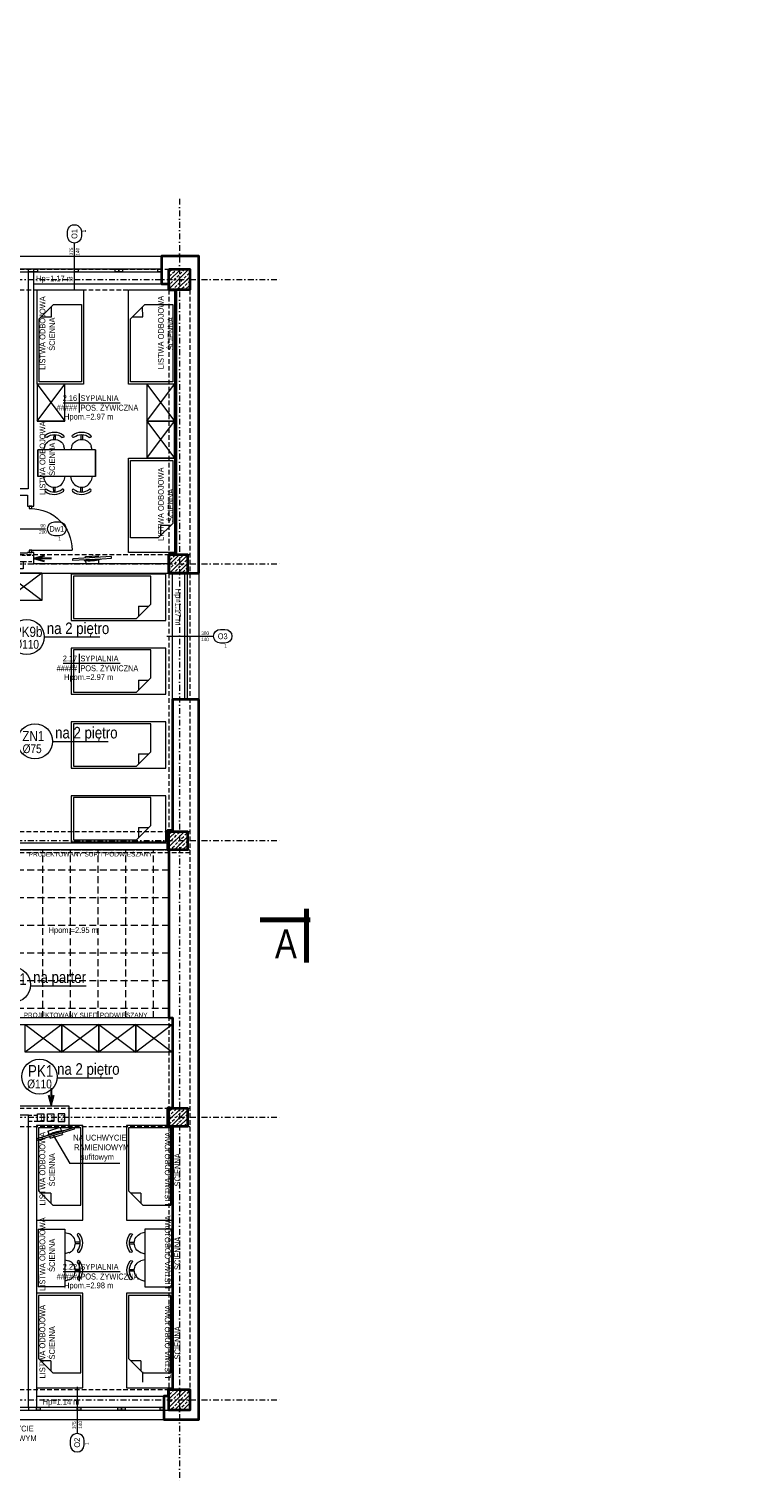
# Model space of a CAD drawing. Header units: millimetres. Extents: x -96593 to 66336, y -23969 to 7139.
# Tile 51 of 256: x -88756 to -87195, y -12229 to -9077. Entities that reach past the tile are written whole.
import ezdxf
from ezdxf.enums import TextEntityAlignment as Align

# ---------------------------------------------------------------- set-up
doc = ezdxf.new("R2010")
doc.units = ezdxf.units.MM
for name, pattern in [('DASHDOT', [1, 0.5, -0.25, 0, -0.25]), ('DASHED', [0.75, 0.5, -0.25]), ('DASHEDX2', [1.5, 1, -0.5])]:
    doc.linetypes.add(name, pattern=pattern)
for name, color, linetype, lineweight in [('!MARIUSZ', 220, 'Continuous', 35), ('BA_drz', 7, 'Continuous', 18), ('BA_met', 7, 'Continuous', 18), ('BA_sym', 7, 'Continuous', 18), ('BA_txc', 1, 'Continuous', 18), ('BA_txs', 2, 'Continuous', 18), ('MM_KS_OPISY', 7, 'Continuous', 9), ('mm_went_opis', 7, 'Continuous', 15), ('PG_KONSTRUKCJA', 5, 'Continuous', 35), ('PG_OKNA', 7, 'Continuous', 18), ('PG_OSIE', 1, 'DASHDOT', 18), ('PG_PARAPETY_WEWN.', 2, 'Continuous', 18), ('PG_PARAPETY_ZEWN.', 1, 'Continuous', 18), ('PG_PODCIĄGI', 1, 'DASHED', 18), ('PG_PRZERYWANE_ŚREDNIE', 1, 'DASHEDX2', 18), ('PG_SZRAF', 1, 'Continuous', 18), ('PG_WIDOKOWE_CIENKIE', 1, 'Continuous', 18), ('PG_WYMIARY', 1, 'Continuous', 18), ('PG_WYPOSAŻENIE', 1, 'Continuous', 18), ('PG_ŚCIANY_DZIAŁOWE', 3, 'Continuous', 18), ('PG_ŚCIANY_SŁUPY', 4, 'Continuous', 35)]:
    doc.layers.add(name, color=color, linetype=linetype, lineweight=lineweight)
doc.layers.add('BA_pom', color=6, linetype='Continuous', lineweight=18, plot=False)
doc.styles.add('BIKTS', font='bikromsw.shx', dxfattribs={"width": 0.85})
doc.styles.add('ROMANS', font='bikromsw.shx', dxfattribs={"width": 0.8})
doc.styles.get("Standard").update_dxf_attribs({"font": 'arial.ttf'})

# ---------------------------------------------------------------- blocks, each defined once
blk = doc.blocks.new('A$C243F7E6F')
at = {"layer": 'PG_SZRAF'}
h = blk.add_hatch(dxfattribs=at)
h.set_pattern_fill('ANSI33', color=256, scale=2)
h.set_pattern_definition([(45, (-6891.598, -2675.306), (-8.980256, 8.980256), []), (45, (-6882.618, -2675.306), (-8.980256, 8.980256), [6.35, -3.175])])
h.paths.add_polyline_path([(0, 0), (40, 0), (40, -40), (0, -40)])
at = {"layer": 'PG_KONSTRUKCJA'}
blk.add_lwpolyline([(0, 0), (40, 0), (40, -40), (0, -40), (0, 0)], dxfattribs=at)
blk = doc.blocks.new('A$C652F0D4A')
at = {"layer": 'PG_SZRAF'}
h = blk.add_hatch(dxfattribs=at)
h.set_pattern_fill('ANSI33', color=256, scale=2)
h.set_pattern_definition([(45, (-7030.048, -4118.865), (-8.980256, 8.980256), []), (45, (-7021.067, -4118.865), (-8.980256, 8.980256), [6.35, -3.175])])
h.paths.add_polyline_path([(-45, 45), (0, 45), (0, 0), (-45, 0)])
at = {"layer": 'PG_KONSTRUKCJA'}
blk.add_lwpolyline([(-45, 45), (0, 45), (0, 0), (-45, 0), (-45, 45)], dxfattribs=at)
blk = doc.blocks.new('dr1h901')
at = {"color": 0}
blk.add_line((-0.5, 0), (-0.5, 1), dxfattribs=at)
blk.add_line((0, 0.362), (0, -0.266))
blk.add_arc((-0.5, 0), 1, 0, 90, dxfattribs=at)
blk = doc.blocks.new('jamb')
blk.add_lwpolyline([(-0.5, -0.5), (-0.5, 0.5), (0.5, 0.5), (0.5, -0.5)], close=True)
blk = doc.blocks.new('bikmet')
blk.add_line((0, 1.65), (0, -1.65))
at = {"style": 'ROMANS', "width": 0.8}
blk.add_attdef('NRPOM', text='', height=1, dxfattribs=at).set_placement((-0.33, 0.33), align=Align.RIGHT)
blk.add_attdef('NWAPOM', (0.25, 0.33), '', height=1, dxfattribs=at)
blk.add_attdef('PODLOGA', text='', height=1.04, dxfattribs=at).set_placement((0.25, -0.33), align=Align.TOP_LEFT)
blk = doc.blocks.new('SUFITY_1_P')
at = {"layer": 'PG_PRZERYWANE_ŚREDNIE', "color": 251, "lineweight": 15, "ltscale": 15, "true_color": 0x636466}
for points in [[(9850.6, -233), (10182.6, -233), (10182.6, -476), (9850.6, -476)], [(10002.6, -629), (10015.1, -629), (10015.1, -1004.5), (10002.6, -1004.5)], [(10440.1, -789), (10015.5, -789), (10015.1, -825), (10184.6, -825), (10184.6, -837), (10440.1, -837)], [(10681.1, -837), (10605.1, -837), (10605.1, -789), (10681.1, -789)]]:
    blk.add_lwpolyline(points, close=True, dxfattribs=at)
for points in [[(9896.6, -233), (9896.6, -476)], [(9956.6, -233), (9956.6, -476)], [(10016.6, -233), (10016.6, -476)], [(10076.6, -233), (10076.6, -476)], [(10136.6, -233), (10136.6, -476)], [(9850.6, -264.5), (10182.6, -264.5)], [(9850.6, -324.5), (10182.6, -324.5)], [(9850.6, -384.5), (10182.6, -384.5)], [(9850.6, -444.5), (10182.6, -444.5)], [(9748.6, -489), (10934.6, -489), (10934.6, -641.5), (11086.1, -641.5), (11086.1, -831), (11539.6, -831), (11539.6, -1195.5), (11102.1, -1195.5), (11102.1, -1143), (9734.6, -1143), (9734.6, -841.5), (9864.6, -841.5), (9864.6, -802.5), (9775.6, -802.5), (9775.6, -791), (9734.6, -791), (9734.6, -515), (9748.6, -515), (9748.6, -489)], [(9766.1, -791), (9766.1, -489)], [(9826.1, -802.5), (9826.1, -489)], [(9886.1, -1143), (9886.1, -489)], [(9946.1, -1143), (9946.1, -489)], [(10006.1, -629), (10006.1, -489)], [(10066.1, -789), (10066.1, -489)], [(10126.1, -789), (10126.1, -489)], [(10186.1, -789), (10186.1, -489)], [(10246.1, -789), (10246.1, -489)], [(10306.1, -789), (10306.1, -489)], [(10366.1, -789), (10366.1, -489)], [(10426.1, -789), (10426.1, -489)], [(10486.1, -1143), (10486.1, -489)], [(10546.1, -1143), (10546.1, -489)], [(10606.1, -1143), (10606.1, -489)], [(10666.1, -789), (10666.1, -489)], [(10726.1, -1143), (10726.1, -489)], [(10786.1, -1143), (10786.1, -489)], [(10846.1, -1143), (10846.1, -489)], [(10906.1, -789), (10906.1, -489)], [(10934.6, -515), (9734.6, -515)], [(10934.6, -575), (9734.6, -575)], [(10002.6, -635), (9734.6, -635)], [(10934.6, -635), (10015.1, -635)], [(10866.1, -789), (10934.6, -789), (10934.6, -641.5), (10948.6, -641.5), (10948.6, -1013), (10936.6, -1013), (10936.6, -837), (10866.1, -837), (10866.1, -789)], [(10966.1, -1143), (10966.1, -641.5)], [(11026.1, -1143), (11026.1, -641.5)], [(10002.6, -695), (9734.6, -695)], [(10934.6, -695), (10015.1, -695)], [(11086.1, -695), (10948.6, -695)], [(10002.6, -755), (9734.6, -755)], [(10934.6, -755), (10015.1, -755)], [(11086.1, -755), (10948.6, -755)], [(10015.2, -815), (9864.6, -815)], [(10605.1, -815), (10440.1, -815)], [(10866.1, -815), (10681.1, -815)], [(11086.1, -815), (10948.6, -815)], [(9766.1, -1143), (9766.1, -841.5)], [(9826.1, -1143), (9826.1, -841.5)], [(10066.1, -1143), (10066.1, -825)], [(10126.1, -1143), (10126.1, -825)], [(10186.1, -1143), (10186.1, -837)], [(10246.1, -1143), (10246.1, -837)], [(10306.1, -1143), (10306.1, -837)], [(10366.1, -1143), (10366.1, -837)], [(10426.1, -1143), (10426.1, -837)], [(10666.1, -1143), (10666.1, -837)], [(10906.1, -1143), (10906.1, -837)], [(11086.1, -1143), (11086.1, -831)], [(11146.1, -1195.5), (11146.1, -831)], [(11206.1, -1195.5), (11206.1, -831)], [(11266.1, -1195.5), (11266.1, -831)], [(11326.1, -1195.5), (11326.1, -831)], [(11386.1, -1195.5), (11386.1, -831)], [(11446.1, -1195.5), (11446.1, -831)], [(11506.1, -1195.5), (11506.1, -831)], [(10002.6, -875), (9734.6, -875)], [(10936.6, -875), (10015.1, -875)], [(11539.6, -875), (10948.6, -875)], [(10002.6, -935), (9734.6, -935)], [(10936.6, -935), (10015.1, -935)], [(11539.6, -935), (10948.6, -935)], [(10002.6, -995), (9734.6, -995)], [(10006.1, -1143), (10006.1, -1004.5)], [(10936.6, -995), (10015.1, -995)], [(11539.6, -995), (10948.6, -995)], [(11539.6, -1055), (9734.6, -1055)], [(11539.6, -1115), (9734.6, -1115)], [(11539.6, -1175), (11102.1, -1175)]]:
    blk.add_lwpolyline(points, dxfattribs=at)
blk = doc.blocks.new('symdrz')
blk.add_lwpolyline([(-10, -30, -1), (-10, 30), (10, 30, -1), (10, -30)], format="xyb", close=True)
at = {"style": 'BIKTS', "width": 0.8}
blk.add_attdef('SYMDRZ', text='', height=25, dxfattribs=at).set_placement((0, 0), align=Align.MIDDLE)
blk.add_attdef('SZERDRZ', text='', height=25, dxfattribs=at).set_placement((77.1, 8.8), align=Align.CENTER)
blk.add_attdef('WYSDRZ', text='', height=25, dxfattribs=at).set_placement((77.1, -9.5), align=Align.TOP_CENTER)
blk = doc.blocks.new('A$C8890cfa8')
at = {"layer": 'PG_WYPOSAŻENIE', "color": 18, "true_color": 0x000000}
for p, q in [((63.4, 95.9), (32.2, 64.6)), ((58.8, 69.2), (36.8, 69.3)), ((58.9, 91.3), (58.8, 69.2))]:
    blk.add_line(p, q, dxfattribs=at)
blk.add_lwpolyline([(0, 100), (0, 0), (205, 0), (205, 100)], close=True, dxfattribs=at)
blk.add_lwpolyline([(32.2, 64.6), (32.2, 4.1), (200, 4.1), (200, 95.9), (63.4, 95.9)], dxfattribs=at)
blk = doc.blocks.new('A$C25dec356')
at = {"layer": 'PG_WYPOSAŻENIE', "color": 251, "true_color": 0x636466}
for p, q in [((19, 84.1), (21.1, 168.1)), ((21.1, 168.1), (28.1, 167.9)), ((23.8, 0), (28.1, 167.9)), ((1.4, 112.6), (0, 56.6)), ((1.4, 112.6), (16, 112.2)), ((19, 84.1), (16.9, 0.2)), ((18.2, 119.2), (17.3, 119.2)), ((19.8, 119.1), (18.1, 49.2)), ((18.2, 119.2), (19.8, 119.1)), ((26.7, 112), (33.8, 111.8)), ((33.8, 111.8), (32.4, 55.8)), ((0, 56.6), (15.2, 56.2)), ((16.3, 49.2), (17.2, 49.2)), ((16.9, 0.2), (23.8, 0)), ((18.1, 49.2), (17.2, 49.2)), ((25.3, 56), (32.4, 55.8))]:
    blk.add_line(p, q, dxfattribs=at)
for centre, radius, start, end in [((201.3, 81.5), 187.8, 168.41591, 189.89322), ((202.3, 81.5), 187.9, 168.41974, 189.88946)]:
    blk.add_arc(centre, radius, start, end, dxfattribs=at)
blk = doc.blocks.new('A$C5d8eeb17')
at = {"layer": 'PG_WYPOSAŻENIE', "color": 251, "true_color": 0x636466}
for p, q in [((29.8, 110.3), (38.7, 112.7)), ((38.7, 0), (38.7, 125)), ((38.7, 125), (96.5, 125)), ((96.5, 0), (96.5, 125)), ((5.3, 90.8), (15.9, 90.9)), ((5.4, 87.7), (15.9, 87.8)), ((38.7, 66.6), (30.2, 68.7)), ((5.3, 31.7), (15.9, 31.8)), ((29.8, 51.2), (38.7, 53.6)), ((5.4, 28.6), (15.9, 28.7)), ((38.7, 7.5), (30.2, 9.6)), ((96.5, 0), (38.7, 0))]:
    blk.add_line(p, q, dxfattribs=at)
for centre, radius, start, end in [((31.8, 89.5), 31.8, 141.4442, 219.6752), ((31.8, 89.5), 26.5, 141.4442, 219.6752), ((8.8, 107.4), 2.68, 328.6779, 134.2106), ((38.2, 89.6), 22.4, 112.1553, 248.9642), ((9.2, 71.2), 2.68, 226.9089, 32.4416), ((31.8, 30.4), 31.8, 141.4442, 219.6752), ((31.8, 30.4), 26.5, 141.4442, 219.6752), ((8.8, 48.3), 2.68, 328.6779, 134.2106), ((38.2, 30.5), 22.4, 112.1553, 248.9642), ((9.2, 12.1), 2.68, 226.9089, 32.4416)]:
    blk.add_arc(centre, radius, start, end, dxfattribs=at)
blk = doc.blocks.new('A$C48367b7f')
at = {"layer": 'PG_WYPOSAŻENIE', "color": 18, "true_color": 0x000000}
for points in [[(0, 389.7), (0, 309.7), (60, 309.7), (60, 389.7), (0, 389.7), (60, 309.7), (0, 309.7), (60, 389.7)], [(237.8, 389.7), (237.8, 309.7), (297.8, 309.7), (297.8, 389.7), (237.8, 389.7), (297.8, 309.7), (237.8, 309.7), (297.8, 389.7)], [(237.8, 309.7), (237.8, 229.7), (297.8, 229.7), (297.8, 309.7), (237.8, 309.7), (297.8, 229.7), (237.8, 229.7), (297.8, 309.7)]]:
    blk.add_lwpolyline(points, dxfattribs=at)
at = {"color": 18, "lineweight": 30, "true_color": 0x000000, "xscale": 0.4999999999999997, "yscale": 0.4999999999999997, "zscale": 0.4999999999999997, "rotation": 94.94345222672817}
blk.add_blockref('A$C25dec356', (162, 4.1), dxfattribs=at)
at = {"layer": 'PG_PRZERYWANE_ŚREDNIE', "color": 4, "xscale": -1}
for p, rotation in [((100, 594.7), 90), ((297.8, 594.7), 90), ((197.8, 24.7), 270)]:
    blk.add_blockref('A$C8890cfa8', p, dxfattribs=dict(at, rotation=rotation))
at = {"layer": 'PG_WYMIARY', "color": 18, "true_color": 0x000000, "xscale": -1, "rotation": 90}
blk.add_blockref('A$C5d8eeb17', (126.5, 286), dxfattribs=at)
at = {"layer": 'PG_WYMIARY', "color": 18, "true_color": 0x000000, "rotation": 90.00000000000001}
blk.add_blockref('A$C5d8eeb17', (126.5, 150.7), dxfattribs=at)
at = {"layer": 'BA_txs', "color": 18, "true_color": 0x000000, "char_height": 12.5, "width": 265.598, "attachment_point": 7, "rotation": 90, "style": 'BIKTS'}
for insert in [(38.6, 362.1), (295.4, 363.2), (38.6, 90.8), (295.4, -9)]:
    blk.add_mtext('\\pi58.92981;LISTWA ODBOJOWA\\P\\pi95.61136; ŚCIENNA', dxfattribs=dict(at, insert=insert))
blk = doc.blocks.new('A$Cc70e98f8')
at = {"layer": 'PG_WYPOSAŻENIE', "color": 18, "true_color": 0x000000}
for p, q in [((141.6, 4.1), (172.8, 35.4)), ((146.2, 30.8), (168.2, 30.7)), ((146.2, 30.8), (146.2, 8.7))]:
    blk.add_line(p, q, dxfattribs=at)
blk.add_lwpolyline([(205, 0), (205, 100), (0, 100), (0, 0)], close=True, dxfattribs=at)
blk.add_lwpolyline([(172.8, 35.4), (172.8, 95.9), (5, 95.9), (5, 4.1), (141.6, 4.1)], dxfattribs=at)
blk = doc.blocks.new('A$C19ebea96')
at = {"layer": 'PG_WIDOKOWE_CIENKIE', "color": 40, "true_color": 0xf8d731}
for points in [[(-35.6, -14.8), (-49.6, -14.8), (-49.6, -30.8), (-35.6, -30.8)], [(-13.7, -14.8), (-27.7, -14.8), (-27.7, -30.8), (-13.7, -30.8)], [(242.3, -15.8), (256.3, -15.8), (256.3, -31.8), (242.3, -31.8)], [(264.2, -15.8), (278.2, -15.8), (278.2, -31.8), (264.2, -31.8)], [(301.4, -15.8), (287.4, -15.8), (287.4, -31.8), (301.4, -31.8)], [(323.3, -15.8), (309.3, -15.8), (309.3, -31.8), (323.3, -31.8)], [(750.4, -16.8), (736.4, -16.8), (736.4, -32.8), (750.4, -32.8)], [(772.3, -16.8), (758.3, -16.8), (758.3, -32.8), (772.3, -32.8)], [(850.8, -15.8), (864.8, -15.8), (864.8, -31.8), (850.8, -31.8)], [(872.7, -15.8), (886.7, -15.8), (886.7, -31.8), (872.7, -31.8)], [(1303.2, -19.8), (1317.2, -19.8), (1317.2, -35.8), (1303.2, -35.8)], [(1325.1, -19.8), (1339.1, -19.8), (1339.1, -35.8), (1325.1, -35.8)], [(1346.9, -19.8), (1360.9, -19.8), (1360.9, -35.8), (1346.9, -35.8)], [(1368.8, -19.8), (1382.8, -19.8), (1382.8, -35.8), (1368.8, -35.8)], [(-53.1, -620.1), (-39.1, -620.1), (-39.1, -636.1), (-53.1, -636.1)], [(-15.8, -620.1), (-29.8, -620.1), (-29.8, -636.1), (-15.8, -636.1)], [(7.4, -620.1), (-6.6, -620.1), (-6.6, -636.1), (7.4, -636.1)], [(337.8, -617.8), (323.8, -617.8), (323.8, -633.8), (337.8, -633.8)], [(517.4, -621.3), (503.4, -621.3), (503.4, -637.3), (517.4, -637.3)], [(540.7, -621.3), (526.7, -621.3), (526.7, -637.3), (540.7, -637.3)], [(563.9, -621.3), (549.9, -621.3), (549.9, -637.3), (563.9, -637.3)], [(587.2, -621.3), (573.2, -621.3), (573.2, -637.3), (587.2, -637.3)], [(1052.7, -611.8), (1038.7, -611.8), (1038.7, -627.8), (1052.7, -627.8)], [(1075.9, -611.8), (1061.9, -611.8), (1061.9, -627.8), (1075.9, -627.8)], [(1305.4, -616.5), (1319.4, -616.5), (1319.4, -632.5), (1305.4, -632.5)], [(1342.7, -616.5), (1328.7, -616.5), (1328.7, -632.5), (1342.7, -632.5)], [(211.9, -1217.8), (197.9, -1217.8), (197.9, -1233.8), (211.9, -1233.8)], [(233.8, -1217.8), (219.8, -1217.8), (219.8, -1233.8), (233.8, -1233.8)], [(528.4, -1218.8), (514.4, -1218.8), (514.4, -1234.8), (528.4, -1234.8)], [(550.3, -1218.8), (536.3, -1218.8), (536.3, -1234.8), (550.3, -1234.8)], [(1086.4, -1219.3), (1072.4, -1219.3), (1072.4, -1235.3), (1086.4, -1235.3)], [(1109.7, -1219.3), (1095.7, -1219.3), (1095.7, -1235.3), (1109.7, -1235.3)], [(1131.6, -1219.3), (1117.6, -1219.3), (1117.6, -1235.3), (1131.6, -1235.3)], [(1413.8, -1217.8), (1427.8, -1217.8), (1427.8, -1233.8), (1413.8, -1233.8)], [(1435.7, -1217.8), (1449.7, -1217.8), (1449.7, -1233.8), (1435.7, -1233.8)], [(1472.9, -1217.8), (1458.9, -1217.8), (1458.9, -1233.8), (1472.9, -1233.8)]]:
    blk.add_lwpolyline(points, close=True, dxfattribs=at)
at = {"layer": 'PG_ŚCIANY_SŁUPY', "color": 40, "true_color": 0xf8d731}
for centre, radius in [((-56.4, -1227.4), 15), ((-56.4, -1227.4), 7.5), ((320.1, -1227.4), 15), ((320.1, -1227.4), 7.5), ((843.9, -1227.4), 15), ((843.9, -1227.4), 7.5)]:
    blk.add_circle(centre, radius, dxfattribs=at)
blk = doc.blocks.new('A$C5DA075D8')
at = {"layer": 'BA_met', "color": 252}
for points in [[(2504.5, 2341.9), (2628.3, 2341.9)], [(2504.5, 1777.2), (2628.3, 1777.2)], [(2504.5, 458.2), (2628.3, 458.2)]]:
    blk.add_lwpolyline(points, dxfattribs=at)
at = {"layer": 'BA_sym', "color": 252}
for p, q in [((2528.8, 2587.2), (2528.8, 2688.2)), ((2729.3, 1835.8), (2830.3, 1835.8)), ((2534.8, 208.3), (2534.8, 107.2))]:
    blk.add_line(p, q, dxfattribs=at)
at = {"layer": 'mm_went_opis', "color": 252, "linetype": 'DASHED', "lineweight": 15, "ltscale": 15}
for p, q in [((2403.7, 2012), (2440.8, 2012)), ((2417.7, 1998), (2440.8, 1998)), ((2429.3, 797.3), (2448.7, 797.3)), ((2448.7, 784), (2429.3, 784))]:
    blk.add_line(p, q, dxfattribs=at)
at = {"layer": 'mm_went_opis', "color": 252, "lineweight": 30}
for points in [[(2464, 2010.2), (2442.8, 2004.5), (2464, 1998.8)], [(2479.2, 2004.5), (2442.8, 2004.5)], [(2478.3, 856.2), (2478.3, 819.8)], [(2472.6, 841), (2478.3, 819.8), (2484, 841)]]:
    blk.add_lwpolyline(points, dxfattribs=at)
at = {"layer": 'PG_KONSTRUKCJA', "color": 252}
blk.add_lwpolyline([(2733.8, 202.8), (2778.8, 202.8), (2778.8, 157.8), (2733.8, 157.8), (2733.8, 202.8)], dxfattribs=at)
at = {"layer": 'PG_OKNA', "color": 252}
for points in [[(2339.8, 2631.8), (2339.8, 2625.8), (2717.8, 2625.8), (2717.8, 2631.8), (2339.8, 2631.8)], [(2773.8, 1972.8), (2767.8, 1972.8), (2767.8, 1698.8), (2773.8, 1698.8), (2773.8, 1972.8)], [(2342.3, 163.8), (2342.3, 157.8), (2722.8, 157.8), (2722.8, 163.8), (2342.3, 163.8)]]:
    blk.add_lwpolyline(points, dxfattribs=at)
for points in [[(2428.3, 2625.8), (2440.8, 2625.8), (2440.8, 2631.8), (2428.3, 2631.8)], [(2440.8, 2631.8), (2448.8, 2631.8), (2448.8, 2625.8), (2440.8, 2625.8)], [(2528.8, 2631.8), (2536.8, 2631.8), (2536.8, 2625.8), (2528.8, 2625.8)], [(2616.8, 2631.8), (2624.8, 2631.8), (2624.8, 2625.8), (2616.8, 2625.8)], [(2624.8, 2631.8), (2632.8, 2631.8), (2632.8, 2625.8), (2624.8, 2625.8)], [(2709.8, 2631.8), (2717.8, 2631.8), (2717.8, 2625.8), (2709.8, 2625.8)], [(2446.8, 163.8), (2429.3, 163.8), (2429.3, 157.8), (2446.8, 157.8)], [(2446.8, 163.8), (2454.8, 163.8), (2454.8, 157.8), (2446.8, 157.8)], [(2534.8, 163.8), (2542.8, 163.8), (2542.8, 157.8), (2534.8, 157.8)], [(2622.8, 163.8), (2630.8, 163.8), (2630.8, 157.8), (2622.8, 157.8)], [(2630.8, 163.8), (2638.8, 163.8), (2638.8, 157.8), (2630.8, 157.8)], [(2714.8, 163.8), (2722.8, 163.8), (2722.8, 157.8), (2714.8, 157.8)]]:
    blk.add_lwpolyline(points, close=True, dxfattribs=at)
at = {"layer": 'PG_OSIE', "color": 252, "ltscale": 25}
for points in [[(2756.3, 2784.4), (2756.3, 0)], [(696.2, 2609.3), (2976.4, 2609.3)], [(696.2, 1992.8), (2976.4, 1992.8)], [(696.2, 1392.8), (2976.4, 1392.8)], [(696.2, 792.8), (2976.4, 792.8)], [(696.2, 180.3), (2976.4, 180.3)]]:
    blk.add_lwpolyline(points, dxfattribs=at)
at = {"layer": 'PG_PARAPETY_WEWN.', "color": 252}
for p, q in [((2440.8, 2599.8), (2733.8, 2599.8)), ((2446.8, 187.8), (2722.8, 187.8))]:
    blk.add_line(p, q, dxfattribs=at)
blk.add_lwpolyline([(2741.8, 1698.8), (2741.8, 1972.8)], dxfattribs=at)
at = {"layer": 'PG_PARAPETY_ZEWN.', "color": 252}
for points in [[(2339.8, 2659.8), (2717.8, 2659.8)], [(2798.8, 1972.8), (2798.8, 1698.8)], [(2342.3, 137.8), (2722.8, 137.8)]]:
    blk.add_lwpolyline(points, dxfattribs=at)
at = {"layer": 'PG_PODCIĄGI', "color": 252, "ltscale": 20}
for points in [[(924.8, 2631.8), (2778.8, 2631.8)], [(2733.8, 2631.8), (2733.8, 157.8)], [(2778.8, 2631.8), (2778.8, 157.8)], [(924.8, 2586.8), (2778.8, 2586.8)], [(924.8, 2012.8), (2778.8, 2012.8)], [(924.8, 1972.8), (2778.8, 1972.8)], [(924.8, 1412.8), (2778.8, 1412.8)], [(924.8, 1372.8), (2778.8, 1372.8)], [(924.8, 1366.8), (2778.8, 1366.8)], [(924.8, 812.8), (2778.8, 812.8)], [(924.8, 772.8), (2778.8, 772.8)], [(924.8, 202.8), (2778.8, 202.8)], [(924.8, 157.8), (2778.8, 157.8)]]:
    blk.add_lwpolyline(points, dxfattribs=at)
at = {"layer": 'PG_WIDOKOWE_CIENKIE', "color": 252, "lineweight": 70}
for p, q in [((3031.7, 1244.8), (3031.7, 1128.3)), ((2931.7, 1221.3), (3039.7, 1221.3))]:
    blk.add_line(p, q, dxfattribs=at)
at = {"layer": 'PG_WYPOSAŻENIE', "color": 252}
for p, q in [((2482.4, 754.3), (2518.8, 692.9)), ((2627.3, 692.9), (2518.8, 692.9)), ((2677.2, 218.7), (2677.3, 240.8))]:
    blk.add_line(p, q, dxfattribs=at)
for points in [[(2458.3, 1913.3), (2378.3, 1913.3), (2378.3, 1973.3), (2458.3, 1973.3), (2458.3, 1913.3), (2378.3, 1973.3), (2378.3, 1913.3), (2458.3, 1973.3)], [(2421.8, 993.8), (2501.8, 993.8), (2501.8, 933.8), (2421.8, 933.8), (2421.8, 993.8), (2501.8, 933.8), (2501.8, 993.8), (2421.8, 933.8)], [(2501.8, 993.8), (2581.8, 993.8), (2581.8, 933.8), (2501.8, 933.8), (2501.8, 993.8), (2581.8, 933.8), (2581.8, 993.8), (2501.8, 933.8)], [(2581.8, 993.8), (2661.8, 993.8), (2661.8, 933.8), (2581.8, 933.8), (2581.8, 993.8), (2661.8, 933.8), (2661.8, 993.8), (2581.8, 933.8)], [(2661.8, 993.8), (2741.8, 993.8), (2741.8, 933.8), (2661.8, 933.8), (2661.8, 993.8), (2741.8, 933.8), (2741.8, 993.8), (2661.8, 933.8)]]:
    blk.add_lwpolyline(points, dxfattribs=at)
at = {"layer": 'PG_ŚCIANY_DZIAŁOWE', "color": 252}
for points in [[(2428.3, 2625.8), (2428.3, 2155.8), (2280.3, 2155.8), (2280.3, 2141.8), (2426.8, 2141.8), (2426.8, 2118.3), (2440.8, 2118.3), (2440.8, 2625.8), (2428.3, 2625.8)], [(2733.8, 1992.8), (2440.8, 1992.8), (2440.8, 2017.3), (2426.8, 2017.3), (2426.8, 2015.8), (2326.8, 2015.8), (2326.8, 2018.8), (2280.8, 2018.8), (2280.8, 1913.3), (2294.8, 1913.3), (2294.8, 1972.8), (2733.8, 1972.8), (2733.8, 1992.8)], [(2392.8, 1388.3), (2730.3, 1388.3), (2730.3, 1372.8), (2323.8, 1372.8), (2323.8, 1415.3), (2392.8, 1415.3), (2392.8, 1388.3)], [(2296.3, 1060.8), (2275.3, 1060.8), (2275.3, 1048.8), (2279.8, 1048.8), (2279.8, 952.3), (2293.8, 952.3), (2293.8, 993.8), (2741.8, 993.8), (2741.8, 1008.3), (2296.3, 1008.3), (2296.3, 1060.8)], [(2516.8, 817.8), (2516.8, 774.8), (2446.8, 774.8), (2446.8, 163.8), (2429.3, 163.8), (2429.3, 797.3), (2323.8, 797.3), (2323.8, 817.8), (2516.8, 817.8)]]:
    blk.add_lwpolyline(points, dxfattribs=at)
at = {"layer": 'PG_ŚCIANY_SŁUPY', "color": 252}
for points in [[(2798.8, 1972.8), (2798.8, 2659.8), (2717.8, 2659.8), (2717.8, 2599.8), (2733.8, 2599.8), (2733.8, 2586.8), (2748.8, 2586.8), (2748.8, 2012.8), (2733.8, 2012.8), (2733.8, 1972.8), (2798.8, 1972.8)], [(2741.8, 1972.8), (2798.8, 1972.8)]]:
    blk.add_lwpolyline(points, dxfattribs=at)
blk.add_lwpolyline([(2798.8, 1698.8), (2741.8, 1698.8), (2741.8, 1414.5), (2730.3, 1414.5), (2730.3, 1372.8), (2733.8, 1372.8), (2733.8, 1008.3), (2741.8, 1008.3), (2741.8, 812.8), (2730.3, 812.8), (2730.3, 772.8), (2741.8, 772.8), (2741.8, 202.8), (2731.8, 202.8), (2731.8, 187.8), (2722.8, 187.8), (2722.8, 137.8), (2798.8, 137.8)], close=True, dxfattribs=at)
at = {"color": 252}
blk.add_blockref('A$C19ebea96', (1034.8, 2017.8), dxfattribs=at)
at = {"color": 252, "lineweight": 30, "xscale": -0.4999999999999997, "yscale": 0.4999999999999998, "zscale": 0.4999999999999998, "rotation": 105.6544158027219}
blk.add_blockref('A$C25dec356', (2525.3, 778.8), dxfattribs=at)
at = {"layer": 'BA_drz', "color": 252, "rotation": 270}
for name, p, xscale, yscale, zscale in [('dr1h901', (2433.8, 2067.8), -90, 89.99999999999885, -90), ('jamb', (2433.8, 2115.5), -5.5, 5.999999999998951, 5.5), ('jamb', (2433.8, 2020), -5.5, 5.999999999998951, 5.5)]:
    blk.add_blockref(name, p, dxfattribs=dict(at, xscale=xscale, yscale=yscale, zscale=zscale))
at = {"layer": 'BA_met', "color": 252}
ref = blk.add_blockref('bikmet', (2538.8, 2341.9), dxfattribs=dict(at, xscale=12.5, yscale=12.5, zscale=12.5))
ref.add_attrib('NRPOM', ' 2.16', dxfattribs={"layer": '0', "height": 12.5, "style": 'ROMANS', "width": 0.8}).set_placement((2534.6, 2346.1), align=Align.RIGHT)
ref.add_attrib('NWAPOM', 'SYPIALNIA', (2541.9, 2346.1), dxfattribs={"layer": '0', "height": 12.5, "style": 'ROMANS', "width": 0.8})
ref.add_attrib('RAREA', '#####', dxfattribs={"layer": '0', "height": 13.02, "style": 'ROMANS', "width": 0.8}).set_placement((2534.6, 2337.8), align=Align.TOP_RIGHT)
ref.add_attrib('PODLOGA', 'POS. ŻYWICZNA', dxfattribs={"layer": '0', "height": 13.021, "style": 'ROMANS', "width": 0.8}).set_placement((2541.9, 2337.8), align=Align.TOP_LEFT)
ref = blk.add_blockref('bikmet', (2538.8, 1777.2), dxfattribs=dict(at, xscale=12.5, yscale=12.5, zscale=12.5))
ref.add_attrib('NRPOM', ' 2.17', dxfattribs={"layer": '0', "height": 12.5, "style": 'ROMANS', "width": 0.8}).set_placement((2534.6, 1781.3), align=Align.RIGHT)
ref.add_attrib('NWAPOM', 'SYPIALNIA', (2541.9, 1781.3), dxfattribs={"layer": '0', "height": 12.5, "style": 'ROMANS', "width": 0.8})
ref.add_attrib('RAREA', '#####', dxfattribs={"layer": '0', "height": 13.02, "style": 'ROMANS', "width": 0.8}).set_placement((2534.6, 1773), align=Align.TOP_RIGHT)
ref.add_attrib('PODLOGA', 'POS. ŻYWICZNA', dxfattribs={"layer": '0', "height": 13.021, "style": 'ROMANS', "width": 0.8}).set_placement((2541.9, 1773), align=Align.TOP_LEFT)
ref = blk.add_blockref('bikmet', (2538.8, 458.2), dxfattribs=dict(at, xscale=12.5, yscale=12.5, zscale=12.5))
ref.add_attrib('NRPOM', ' 2.22', dxfattribs={"layer": '0', "height": 12.5, "style": 'ROMANS', "width": 0.8}).set_placement((2534.6, 462.4), align=Align.RIGHT)
ref.add_attrib('NWAPOM', 'SYPIALNIA', (2541.9, 462.4), dxfattribs={"layer": '0', "height": 12.5, "style": 'ROMANS', "width": 0.8})
ref.add_attrib('RAREA', '#####', dxfattribs={"layer": '0', "height": 13.02, "style": 'ROMANS', "width": 0.8}).set_placement((2534.6, 454), align=Align.TOP_RIGHT)
ref.add_attrib('PODLOGA', 'POS. ŻYWICZNA', dxfattribs={"layer": '0', "height": 13.021, "style": 'ROMANS', "width": 0.8}).set_placement((2541.9, 454), align=Align.TOP_LEFT)
at = {"layer": 'BA_sym', "color": 252}
ref = blk.add_blockref('symdrz', (2528.8, 2708.2), dxfattribs=dict(at, xscale=0.5000000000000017, yscale=0.5000000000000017, zscale=0.5000000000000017, rotation=90.00000472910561))
ref.add_attrib('Symdrz', 'O1', dxfattribs={"height": 12.5, "rotation": 90, "style": 'BIKTS', "width": 0.8}).set_placement((2528.8, 2708.2), align=Align.MIDDLE_CENTER)
ref.add_attrib('Szerdrz', '375', dxfattribs={"layer": 'BA_txc', "height": 7.5, "rotation": 90, "style": 'BIKTS', "width": 0.8}).set_placement((2522.1, 2670.3), align=Align.MIDDLE_CENTER)
ref.add_attrib('Wysdrz', '140', dxfattribs={"layer": 'BA_txc', "height": 7.5, "rotation": 90, "style": 'BIKTS', "width": 0.8}).set_placement((2535.6, 2669.7), align=Align.MIDDLE_CENTER)
ref.add_attrib('Sztuk', '1', (2553.6, 2711.6), dxfattribs={"layer": 'BA_pom', "height": 7.5, "rotation": 90, "style": 'BIKTS', "width": 0.8})
ref = blk.add_blockref('symdrz', (2490.6, 2068.8), dxfattribs=dict(at, xscale=0.5000000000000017, yscale=0.5000000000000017, zscale=0.5000000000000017, rotation=4.729105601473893e-06))
ref.add_attrib('Symdrz', 'Dw1', dxfattribs={"height": 12.5, "rotation": 0, "style": 'BIKTS', "width": 0.8}).set_placement((2490.6, 2068.8), align=Align.MIDDLE_CENTER)
ref.add_attrib('Szerdrz', '90', dxfattribs={"layer": 'BA_txc', "height": 7.5, "rotation": 0, "style": 'BIKTS', "width": 0.8}).set_placement((2460.6, 2075.6), align=Align.MIDDLE_CENTER)
ref.add_attrib('Wysdrz', '200', dxfattribs={"layer": 'BA_txc', "height": 7.5, "rotation": 0, "style": 'BIKTS', "width": 0.8}).set_placement((2460.6, 2062.1), align=Align.MIDDLE_CENTER)
ref.add_attrib('Sztuk', '1', (2494, 2044.1), dxfattribs={"layer": 'BA_pom', "height": 7.5, "rotation": 0, "style": 'BIKTS', "width": 0.8})
ref = blk.add_blockref('symdrz', (2850.3, 1835.8), dxfattribs=dict(at, xscale=0.5000000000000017, yscale=0.5000000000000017, zscale=0.5000000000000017, rotation=4.729105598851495e-06))
ref.add_attrib('Symdrz', 'O3', dxfattribs={"height": 12.5, "rotation": 0, "style": 'BIKTS', "width": 0.8}).set_placement((2850.3, 1835.8), align=Align.MIDDLE_CENTER)
ref.add_attrib('Szerdrz', '380', dxfattribs={"layer": 'BA_txc', "height": 7.5, "rotation": 0, "style": 'BIKTS', "width": 0.8}).set_placement((2812.4, 1842.5), align=Align.MIDDLE_CENTER)
ref.add_attrib('Wysdrz', '140', dxfattribs={"layer": 'BA_txc', "height": 7.5, "rotation": 0, "style": 'BIKTS', "width": 0.8}).set_placement((2811.8, 1829), align=Align.MIDDLE_CENTER)
ref.add_attrib('Sztuk', '1', (2853.7, 1811), dxfattribs={"layer": 'BA_pom', "height": 7.5, "rotation": 0, "style": 'BIKTS', "width": 0.8})
ref = blk.add_blockref('symdrz', (2534.8, 87.2), dxfattribs=dict(at, xscale=-0.5000000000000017, yscale=0.5000000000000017, zscale=0.5000000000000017, rotation=89.99999527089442))
ref.add_attrib('Symdrz', 'O2', dxfattribs={"height": 12.5, "rotation": 90, "style": 'BIKTS', "width": 0.8}).set_placement((2534.8, 87.2), align=Align.MIDDLE_CENTER)
ref.add_attrib('Szerdrz', '375', dxfattribs={"layer": 'BA_txc', "height": 7.5, "rotation": 90, "style": 'BIKTS', "width": 0.8}).set_placement((2528.1, 125.2), align=Align.MIDDLE_CENTER)
ref.add_attrib('Wysdrz', '140', dxfattribs={"layer": 'BA_txc', "height": 7.5, "rotation": 90, "style": 'BIKTS', "width": 0.8}).set_placement((2541.6, 125.7), align=Align.MIDDLE_CENTER)
ref.add_attrib('Sztuk', '1', (2559.6, 82.4), dxfattribs={"layer": 'BA_pom', "height": 7.5, "rotation": 90, "style": 'BIKTS', "width": 0.8})
at = {"layer": 'PG_KONSTRUKCJA', "color": 252}
for name, p in [('A$C652F0D4A', (2778.8, 2586.8)), ('A$C243F7E6F', (2733.8, 2012.8)), ('A$C243F7E6F', (2733.8, 1412.8)), ('A$C243F7E6F', (2733.8, 812.8)), ('A$C652F0D4A', (2778.8, 157.8))]:
    blk.add_blockref(name, p, dxfattribs=at)
at = {"layer": 'PG_PRZERYWANE_ŚREDNIE', "color": 252}
for name, p in [('A$C48367b7f', (2448.2, 1992.6)), ('SUFITY_1_P', (-8805.8, 2203.7)), ('A$Cc70e98f8', (2521.8, 1870.2)), ('A$Cc70e98f8', (2521.8, 1710.2)), ('A$Cc70e98f8', (2521.8, 1550.2)), ('A$Cc70e98f8', (2521.8, 1390.2))]:
    blk.add_blockref(name, p, dxfattribs=at)
at = {"layer": 'PG_PRZERYWANE_ŚREDNIE', "color": 252, "rotation": 270}
for p in [(2446.8, 774.8), (2641.8, 774.8), (2446.8, 411.2), (2641.8, 411.2)]:
    blk.add_blockref('A$Cc70e98f8', p, dxfattribs=at)
at = {"layer": 'PG_WYMIARY', "color": 252, "rotation": 180}
blk.add_blockref('A$C5d8eeb17', (2546.8, 550.5), dxfattribs=at)
at = {"layer": 'PG_WYMIARY', "color": 252, "xscale": -1, "rotation": 180}
blk.add_blockref('A$C5d8eeb17', (2642.7, 550.5), dxfattribs=at)
at = {"layer": '!MARIUSZ', "color": 252, "char_height": 10, "attachment_point": 1}
for insert in [(2429.7, 1368.4), (2418.8, 1019.5)]:
    blk.add_mtext_dynamic_manual_height_columns('PROJEKTOWANY SUFIT PODWIESZANY', width=650.68, gutter_width=50, heights=[0], dxfattribs=dict(at, insert=insert))
at = {"layer": 'BA_txs', "color": 252, "style": 'BIKTS', "width": 0.85}
for s, height, p in [('Hp=1.17 m', 12.5, (2445.9, 2605.5)), ('Hpom.=2.97 m', 12.5, (2506.3, 2305.8)), ('Hpom.=2.97 m', 12.5, (2506.3, 1741)), ('Hpom.=2.95 m', 12.5, (2472.8, 1192.5)), ('A', 62.5, (2963.7, 1137.8)), ('Hpom.=2.98 m', 12.5, (2506.3, 422)), ('Hp=1.14 m', 12.5, (2459.9, 169.5))]:
    blk.add_text(s, height=height, dxfattribs=at).set_placement(p)
blk.add_text('Hp=1.17 m', height=12.5, rotation=270, dxfattribs=at).set_placement((2747.6, 1939))
at = {"layer": 'BA_txs', "color": 252, "insert": (1554.8, 3073.2), "char_height": 50, "attachment_point": 1}
blk.add_mtext_dynamic_manual_height_columns('\\pi132.30617;1 PIĘTRO\\P\\pi223.57493;1:50', width=572.15, gutter_width=12.5, heights=[0], dxfattribs=at)
at = {"layer": 'BA_txs', "color": 252, "char_height": 12.5, "width": 265.598, "attachment_point": 7, "style": 'BIKTS'}
for s, insert in [('\\pi76.13219;NAD DRZWIAMI', (2191.1, 2206.5)), ('\\pi78.66195;NA UCHWYCIE\\P\\pi80.68576;RAMIENIOWYM\\P\\pi95.10541;sufitowym', (2447.4, 696.9)), ('\\pi78.66195;NA UCHWYCIE\\P\\pi80.68576;RAMIENIOWYM', (2246.4, 90.6))]:
    blk.add_mtext(s, dxfattribs=dict(at, insert=insert))
at = {"layer": 'BA_txs', "color": 252, "char_height": 12.5, "width": 265.598, "attachment_point": 7, "rotation": 90, "style": 'BIKTS'}
for insert in [(2486.6, 542.7), (2758.4, 542.7), (2486.6, 357.4), (2758.4, 361.6), (2486.6, 167.5), (2758.4, 167.5)]:
    blk.add_mtext('\\pi58.92981;LISTWA ODBOJOWA\\P\\pi95.61136; ŚCIENNA', dxfattribs=dict(at, insert=insert))
at = {"layer": 'mm_went_opis', "color": 252, "lineweight": 30, "style": 'BIKTS', "width": 0.85}
for s, p in [('1', (2453.3, 785.7)), ('1', (2475.7, 785.6)), ('2', (2498.2, 786.1))]:
    blk.add_text(s, height=12.5, dxfattribs=at).set_placement(p)

msp = doc.modelspace()

# ---------------------------------------------------------------- linework, layer by layer
at = {"layer": 'BA_met', "color": 252}
for points in [[(-88682.3, -10451.9), (-88558.5, -10451.9)], [(-88682.3, -11770.9), (-88558.5, -11770.9)]]:
    msp.add_lwpolyline(points, dxfattribs=at)
at = {"layer": 'BA_sym', "color": 252}
for p, q in [((-88658, -9641.9), (-88658, -9540.9)), ((-88457.5, -10393.3), (-88356.5, -10393.3)), ((-88652, -12020.8), (-88652, -12121.8))]:
    msp.add_line(p, q, dxfattribs=at)
at = {"layer": 'MM_KS_OPISY'}
for p, q in [((-88723.6, -10394.8), (-88602.9, -10394.8)), ((-88705.5, -10621.1), (-88584.8, -10621.1)), ((-88753.1, -11151.4), (-88632.4, -11151.4)), ((-88695.5, -11350.5), (-88574.8, -11350.5))]:
    msp.add_line(p, q, dxfattribs=at)
for centre in [(-88761.7, -10394.8), (-88743.6, -10621.1), (-88791.3, -11149), (-88733.7, -11348.1)]:
    msp.add_circle(centre, 38.1, dxfattribs=at)

# ---------------------------------------------------------------- block references
at = {"layer": 'BA_drz', "color": 252, "rotation": 270}
for name, p, xscale, yscale, zscale in [('dr1h901', (-88753, -10161.3), -90, 89.99999999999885, -90), ('jamb', (-88753, -10113.6), -5.5, 5.999999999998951, 5.5), ('jamb', (-88753, -10209.1), -5.5, 5.999999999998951, 5.5)]:
    msp.add_blockref(name, p, dxfattribs=dict(at, xscale=xscale, yscale=yscale, zscale=zscale))
at = {"layer": 'BA_met', "color": 252}
ref = msp.add_blockref('bikmet', (-88648, -10451.9), dxfattribs=dict(at, xscale=12.5, yscale=12.5, zscale=12.5))
ref.add_attrib('NRPOM', ' 2.17', dxfattribs={"layer": '0', "height": 12.5, "style": 'ROMANS', "width": 0.8}).set_placement((-88652.1, -10447.7), align=Align.RIGHT)
ref.add_attrib('NWAPOM', 'SYPIALNIA', (-88644.9, -10447.7), dxfattribs={"layer": '0', "height": 12.5, "style": 'ROMANS', "width": 0.8})
ref.add_attrib('RAREA', '#####', dxfattribs={"layer": '0', "height": 13.02, "style": 'ROMANS', "width": 0.8}).set_placement((-88652.1, -10456.1), align=Align.TOP_RIGHT)
ref.add_attrib('PODLOGA', 'POS. ŻYWICZNA', dxfattribs={"layer": '0', "height": 13.021, "style": 'ROMANS', "width": 0.8}).set_placement((-88644.9, -10456.1), align=Align.TOP_LEFT)
ref = msp.add_blockref('bikmet', (-88648, -11770.9), dxfattribs=dict(at, xscale=12.5, yscale=12.5, zscale=12.5))
ref.add_attrib('NRPOM', ' 2.22', dxfattribs={"layer": '0', "height": 12.5, "style": 'ROMANS', "width": 0.8}).set_placement((-88652.1, -11766.7), align=Align.RIGHT)
ref.add_attrib('NWAPOM', 'SYPIALNIA', (-88644.9, -11766.7), dxfattribs={"layer": '0', "height": 12.5, "style": 'ROMANS', "width": 0.8})
ref.add_attrib('RAREA', '#####', dxfattribs={"layer": '0', "height": 13.02, "style": 'ROMANS', "width": 0.8}).set_placement((-88652.1, -11775), align=Align.TOP_RIGHT)
ref.add_attrib('PODLOGA', 'POS. ŻYWICZNA', dxfattribs={"layer": '0', "height": 13.021, "style": 'ROMANS', "width": 0.8}).set_placement((-88644.9, -11775), align=Align.TOP_LEFT)
at = {"layer": 'BA_sym', "color": 252}
ref = msp.add_blockref('symdrz', (-88658, -9520.9), dxfattribs=dict(at, xscale=0.5000000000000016, yscale=0.5000000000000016, zscale=0.5000000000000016, rotation=90.00000472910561))
ref.add_attrib('Symdrz', 'O1', dxfattribs={"height": 12.5, "rotation": 90, "style": 'BIKTS', "width": 0.8}).set_placement((-88658, -9520.9), align=Align.MIDDLE_CENTER)
ref.add_attrib('Szerdrz', '375', dxfattribs={"layer": 'BA_txc', "height": 7.5, "rotation": 90, "style": 'BIKTS', "width": 0.8}).set_placement((-88664.7, -9558.8), align=Align.MIDDLE_CENTER)
ref.add_attrib('Wysdrz', '140', dxfattribs={"layer": 'BA_txc', "height": 7.5, "rotation": 90, "style": 'BIKTS', "width": 0.8}).set_placement((-88651.2, -9559.4), align=Align.MIDDLE_CENTER)
ref.add_attrib('Sztuk', '1', (-88633.2, -9517.4), dxfattribs={"layer": 'BA_pom', "height": 7.5, "rotation": 90, "style": 'BIKTS', "width": 0.8})
ref = msp.add_blockref('symdrz', (-88696.2, -10160.2), dxfattribs=dict(at, xscale=0.5000000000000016, yscale=0.5000000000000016, zscale=0.5000000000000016, rotation=4.729105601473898e-06))
ref.add_attrib('Symdrz', 'Dw1', dxfattribs={"height": 12.5, "rotation": 0, "style": 'BIKTS', "width": 0.8}).set_placement((-88696.2, -10160.2), align=Align.MIDDLE_CENTER)
ref.add_attrib('Szerdrz', '90', dxfattribs={"layer": 'BA_txc', "height": 7.5, "rotation": 0, "style": 'BIKTS', "width": 0.8}).set_placement((-88726.2, -10153.5), align=Align.MIDDLE_CENTER)
ref.add_attrib('Wysdrz', '200', dxfattribs={"layer": 'BA_txc', "height": 7.5, "rotation": 0, "style": 'BIKTS', "width": 0.8}).set_placement((-88726.2, -10167), align=Align.MIDDLE_CENTER)
ref.add_attrib('Sztuk', '1', (-88692.8, -10185), dxfattribs={"layer": 'BA_pom', "height": 7.5, "rotation": 0, "style": 'BIKTS', "width": 0.8})
ref = msp.add_blockref('symdrz', (-88336.5, -10393.3), dxfattribs=dict(at, xscale=0.5000000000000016, yscale=0.5000000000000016, zscale=0.5000000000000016, rotation=4.729105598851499e-06))
ref.add_attrib('Symdrz', 'O3', dxfattribs={"height": 12.5, "rotation": 0, "style": 'BIKTS', "width": 0.8}).set_placement((-88336.5, -10393.3), align=Align.MIDDLE_CENTER)
ref.add_attrib('Szerdrz', '380', dxfattribs={"layer": 'BA_txc', "height": 7.5, "rotation": 0, "style": 'BIKTS', "width": 0.8}).set_placement((-88374.4, -10386.6), align=Align.MIDDLE_CENTER)
ref.add_attrib('Wysdrz', '140', dxfattribs={"layer": 'BA_txc', "height": 7.5, "rotation": 0, "style": 'BIKTS', "width": 0.8}).set_placement((-88375, -10400.1), align=Align.MIDDLE_CENTER)
ref.add_attrib('Sztuk', '1', (-88333.1, -10418.1), dxfattribs={"layer": 'BA_pom', "height": 7.5, "rotation": 0, "style": 'BIKTS', "width": 0.8})
ref = msp.add_blockref('symdrz', (-88652, -12141.8), dxfattribs=dict(at, xscale=-0.5000000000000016, yscale=0.5000000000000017, zscale=0.5000000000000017, rotation=89.99999527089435))
ref.add_attrib('Symdrz', 'O2', dxfattribs={"height": 12.5, "rotation": 90, "style": 'BIKTS', "width": 0.8}).set_placement((-88652, -12141.8), align=Align.MIDDLE_CENTER)
ref.add_attrib('Szerdrz', '375', dxfattribs={"layer": 'BA_txc', "height": 7.5, "rotation": 90, "style": 'BIKTS', "width": 0.8}).set_placement((-88658.7, -12103.9), align=Align.MIDDLE_CENTER)
ref.add_attrib('Wysdrz', '140', dxfattribs={"layer": 'BA_txc', "height": 7.5, "rotation": 90, "style": 'BIKTS', "width": 0.8}).set_placement((-88645.2, -12103.3), align=Align.MIDDLE_CENTER)
ref.add_attrib('Sztuk', '1', (-88627.2, -12146.7), dxfattribs={"layer": 'BA_pom', "height": 7.5, "rotation": 90, "style": 'BIKTS', "width": 0.8})
at = {"layer": 'mm_went_opis', "color": 2, "lineweight": 60}
msp.add_blockref('A$C5DA075D8', (-91186.8, -12229.1), dxfattribs=at)

# ---------------------------------------------------------------- texts
at = {"layer": 'BA_txs', "color": 252, "style": 'BIKTS', "width": 0.85}
for s, height, p in [('Hp=1.17 m', 12.5, (-88740.9, -9623.6)), ('Hpom.=2.97 m', 12.5, (-88680.5, -10488.1)), ('Hpom.=2.95 m', 12.5, (-88714, -11036.6)), ('A', 62.5, (-88223.1, -11091.3)), ('Hpom.=2.98 m', 12.5, (-88680.5, -11807)), ('Hp=1.14 m', 12.5, (-88726.9, -12059.6))]:
    msp.add_text(s, height=height, dxfattribs=at).set_placement(p)
msp.add_text('Hp=1.17 m', height=12.5, rotation=270, dxfattribs=at).set_placement((-88439.2, -10290.1))
at = {"layer": 'BA_txs', "color": 252, "char_height": 12.5, "width": 265.598, "attachment_point": 7, "style": 'BIKTS'}
for s, insert in [('\\pi76.13219;NAD DRZWIAMI', (-88995.7, -10022.5)), ('\\pi78.66195;NA UCHWYCIE\\P\\pi80.68576;RAMIENIOWYM\\P\\pi95.10541;sufitowym', (-88739.4, -11532.1)), ('\\pi78.66195;NA UCHWYCIE\\P\\pi80.68576;RAMIENIOWYM', (-88940.4, -12138.5))]:
    msp.add_mtext(s, dxfattribs=dict(at, insert=insert))
at = {"layer": 'BA_txs', "color": 252, "char_height": 12.5, "width": 265.598, "attachment_point": 7, "rotation": 90, "style": 'BIKTS'}
for insert in [(-88700.2, -11686.4), (-88428.4, -11686.4), (-88700.2, -11871.7), (-88428.4, -11867.5), (-88700.2, -12061.5), (-88428.4, -12061.5)]:
    msp.add_mtext('\\pi58.92981;LISTWA ODBOJOWA\\P\\pi95.61136; ŚCIENNA', dxfattribs=dict(at, insert=insert))
at = {"layer": 'MM_KS_OPISY', "attachment_point": 1}
for s, width, insert, char_height in [('{\\fArial Narrow|b0|i0|c238|p34;PK9b}', 25.4, (-88789, -10372.5), 22), ('{\\fArial Narrow|b0|i0|c238|p34;na 2 piętro}', 200.986, (-88717.8, -10363.5), 25), ('{\\fArial Narrow|b0|i0|c238|p34;%%C110}', 0.503, (-88788.3, -10401.2), 19.05), ('{\\fArial Narrow|b0|i0|c238|p34;na 2 piętro}', 200.986, (-88699.8, -10589.8), 25), ('{\\fArial Narrow|b0|i0|c238|p34;ZN1}', 25.4, (-88770.9, -10598.7), 22), ('{\\fArial Narrow|b0|i0|c238|p34;%%C75}', 0.503, (-88770.3, -10627.5), 19.05), ('{\\fArial Narrow|b0|i0|c238|p34;na 2 piętro}', 200.986, (-88912.9, -10687.2), 25), ('\\fArial Narrow|b0|i0|c238|p34;PK1', 0.503, (-88816.4, -11124), 25.4), ('{\\fArial Narrow|b0|i0|c238|p34;na parter}', 200.986, (-88747.4, -11120.1), 25), ('{\\fArial Narrow|b0|i0|c238|p34;na 2 piętro}', 200.986, (-88695.5, -11319.1), 25), ('\\fArial Narrow|b0|i0|c238|p34;PK1', 0.503, (-88758.8, -11323.1), 25.4), ('{\\fArial Narrow|b0|i0|c238|p34;%%C110}', 0.503, (-88760.4, -11354.5), 19.05)]:
    msp.add_mtext_dynamic_manual_height_columns(s, width=width, gutter_width=1, heights=[0], dxfattribs=dict(at, insert=insert, char_height=char_height))

doc.saveas('drawing.dxf')
